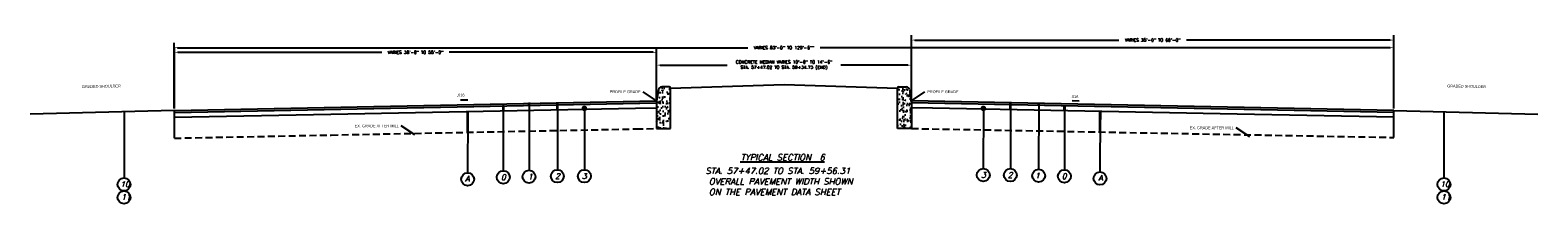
# Model space of a CAD drawing. Header units: feet. Extents: x 0 to 1837476, y 0 to 429622.
# Tile 26 of 33: x 1762645.78 to 1762700.16, y 428851.2 to 428857.46. Entities that reach past the tile are written whole.
import ezdxf

# ---------------------------------------------------------------- set-up
doc = ezdxf.new("R2010")
doc.units = ezdxf.units.FT
doc.header["$MEASUREMENT"] = 0
doc.linetypes.add('DASHED2', pattern=[0.375, 0.25, -0.125])
for name, color, linetype in [('A-ANNO-TEXT', 4, 'Continuous'), ('A-DETL-DIMS', 1, 'Continuous'), ('Sheet Schematic Text', 2, 'Continuous'), ('V-MISC', 8, 'Continuous')]:
    doc.layers.add(name, color=color, linetype=linetype)
doc.styles.add('Annotative', font='txt')
doc.styles.add('SIMPLEX', font='SIMPLEX.shx')
doc.styles.add('Text_30', font='romans.shx', dxfattribs={"oblique": 15, "height": 3})
doc.dimstyles.new('Annotative', dxfattribs={"dimtxt": 0.1128, "dimasz": 0.125, "dimexe": 0.18, "dimexo": 0.0625, "dimgap": 0.09, "dimtad": 0, "dimtih": 1, "dimtoh": 1, "dimdec": 1, "dimzin": 0, "dimdsep": 46, "dimtxsty": 'SIMPLEX', "dimcen": 0.09, "dimclrd": 256, "dimclre": 256, "dimclrt": 256, "dimaunit": 1, "dimadec": 3, "dimazin": 0, "dimtfac": 1, "dimtdec": 1, "dimtofl": 0, "dimtmove": 0, "dimatfit": 3, "dimfxl": 1, "dimtolj": 1, "dimtzin": 0, "dimlwd": -1, "dimlwe": -1, "dimarcsym": 0})
pattern_1 = [(130, (1762676.8017, 428853.7586), (-0.35863, -0.031376), [0.0375, -0.4125]), (185, (1762676.8017, 428853.7586), (0.069376, 0.376096), [0.03, -0.33]), (79.5486, (1762676.7718, 428853.756), (-0.289255, 0.34472), [0.03187, -0.350571]), (133.816, (1762676.8017, 428853.8586), (-0.53362, -0.08276), [0.05625, -0.61875]), (83.3644, (1762676.7572, 428853.8517), (-0.46733, 0.48706), [0.047805, -0.525857]), (188.816, (1762676.8017, 428853.8586), (-0.46733, 0.48706), [0.045, -0.495]), (159, (1762676.7517, 428853.8336), (-0.298454, -0.201309), [0.0375, -0.4125]), (214, (1762676.7517, 428853.8336), (-0.121658, 0.362575), [0.03, -0.33]), (108.5486, (1762676.72682, 428853.81684), (-0.420111, 0.161265), [0.03187, -0.350571]), (142.5, (1762676.80169, 428853.75861), (-0.00608, 0.166447), [0, -0.326, 0, -0.335, 0, -0.33125]), (172.5, (1762676.80169, 428853.75861), (-0.1315348, 0.197206), [0, -0.191, 0, -0.3185, 0, -0.12625]), (212.5, (1762676.91319, 428853.75861), (-0.2669112, -0.0112774), [0, -0.125, 0, -0.39, 0, -0.5175]), (222.5, (1762676.9632, 428853.75861), (-0.291593, 0.0500525), [0, -0.1625, 0, -0.259, 0, -0.3675])]

# ---------------------------------------------------------------- blocks, each defined once
blk = doc.blocks.new('*D140')
at = {"layer": 'Sheet Schematic Text', "transparency": 16777216}
for p, q in [((1762668.376, 428854.979), (1762668.376, 428856.378)), ((1762668.501, 428856.198), (1762670.923, 428856.198)), ((1762677.441, 428856.198), (1762675.019, 428856.198)), ((1762677.566, 428854.979), (1762677.566, 428856.378))]:
    blk.add_line(p, q, dxfattribs=at)
for points in [[(1762668.501, 428856.219), (1762668.501, 428856.177), (1762668.376, 428856.198)], [(1762677.441, 428856.219), (1762677.441, 428856.177), (1762677.566, 428856.198)]]:
    blk.add_solid(points, dxfattribs=at)
at = {"layer": 'Sheet Schematic Text', "color": 1, "transparency": 16777216, "insert": (1762672.971, 428856.198), "char_height": 0.1128, "attachment_point": 5, "style": 'SIMPLEX'}
blk.add_mtext('\\A1;CONCRETE MEDIAN VARIES 10\'-0" TO 14\'-6"\\PSTA. 57+47.02 TO STA. 59+34.73 (END)', dxfattribs=at)
blk = doc.blocks.new('*D149')
at = {"layer": 'Sheet Schematic Text', "transparency": 16777216}
for p, q in [((1762650.981, 428854.631), (1762650.981, 428856.841)), ((1762651.106, 428856.661), (1762658.461, 428856.661)), ((1762668.251, 428856.661), (1762660.897, 428856.661)), ((1762668.376, 428854.979), (1762668.376, 428856.841))]:
    blk.add_line(p, q, dxfattribs=at)
for points in [[(1762651.106, 428856.682), (1762651.106, 428856.64), (1762650.981, 428856.661)], [(1762668.251, 428856.682), (1762668.251, 428856.64), (1762668.376, 428856.661)]]:
    blk.add_solid(points, dxfattribs=at)
at = {"layer": 'Sheet Schematic Text', "transparency": 16777216, "insert": (1762659.679, 428856.661), "char_height": 0.1128, "attachment_point": 5, "style": 'SIMPLEX'}
blk.add_mtext('\\A1;VARIES 38\'-0" TO 55\'-0"', dxfattribs=at)
blk = doc.blocks.new('*D150')
at = {"layer": 'Sheet Schematic Text', "transparency": 16777216}
for p, q in [((1762677.568, 428854.979), (1762677.568, 428857.281)), ((1762677.693, 428857.101), (1762685.05, 428857.101)), ((1762694.842, 428857.101), (1762687.486, 428857.101)), ((1762694.967, 428854.631), (1762694.967, 428857.281))]:
    blk.add_line(p, q, dxfattribs=at)
for points in [[(1762677.693, 428857.122), (1762677.693, 428857.08), (1762677.568, 428857.101)], [(1762694.842, 428857.122), (1762694.842, 428857.08), (1762694.967, 428857.101)]]:
    blk.add_solid(points, dxfattribs=at)
at = {"layer": 'Sheet Schematic Text', "transparency": 16777216, "insert": (1762686.268, 428857.101), "char_height": 0.1128, "attachment_point": 5, "style": 'SIMPLEX'}
blk.add_mtext('\\A1;VARIES 35\'-0" TO 60\'-0"', dxfattribs=at)
blk = doc.blocks.new('*D151')
at = {"layer": 'Sheet Schematic Text', "transparency": 16777216}
for p, q in [((1762650.976, 428854.631), (1762650.976, 428857.006)), ((1762651.101, 428856.826), (1762671.671, 428856.826)), ((1762694.842, 428856.826), (1762674.273, 428856.826)), ((1762694.967, 428854.631), (1762694.967, 428857.006))]:
    blk.add_line(p, q, dxfattribs=at)
for points in [[(1762651.101, 428856.846), (1762651.101, 428856.805), (1762650.976, 428856.826)], [(1762694.842, 428856.846), (1762694.842, 428856.805), (1762694.967, 428856.826)]]:
    blk.add_solid(points, dxfattribs=at)
at = {"layer": 'Sheet Schematic Text', "transparency": 16777216, "insert": (1762672.972, 428856.826), "char_height": 0.1128, "attachment_point": 5, "style": 'SIMPLEX'}
blk.add_mtext('\\A1;VARIES 83\'-0" TO 129\'-6""', dxfattribs=at)

msp = doc.modelspace()

# ---------------------------------------------------------------- hatches: boundary and pattern name
at = {"layer": 'V-MISC'}
h = msp.add_hatch(dxfattribs=at)
h.set_pattern_fill('AR-CONC', color=8, scale=0.05, style=0)
h.set_pattern_definition(pattern_1)
h.paths.add_polyline_path([(1762668.876, 428855.366, 0.414214), (1762668.826, 428855.416), (1762668.566, 428855.416, 0.36571), (1762668.443, 428855.312), (1762668.376, 428854.916), (1762668.376, 428853.916), (1762668.876, 428853.916)])
h = msp.add_hatch(dxfattribs=at)
h.set_pattern_fill('AR-CONC', color=8, scale=0.05, style=0)
h.set_pattern_definition(pattern_1)
h.paths.add_polyline_path([(1762677.068, 428855.366, -0.414214), (1762677.118, 428855.416), (1762677.377, 428855.416, -0.36571), (1762677.5, 428855.312), (1762677.568, 428854.916), (1762677.568, 428853.916), (1762677.068, 428853.916)])

# ---------------------------------------------------------------- linework, layer by layer
at = {"color": 1}
for p, q in [((1762668.876, 428855.366), (1762672.972, 428855.498)), ((1762672.972, 428855.498), (1762677.068, 428855.368)), ((1762650.981, 428854.568), (1762668.376, 428854.916)), ((1762650.983, 428854.488), (1762668.377, 428854.836)), ((1762694.966, 428854.488), (1762677.566, 428854.836)), ((1762694.967, 428854.568), (1762677.568, 428854.916))]:
    msp.add_line(p, q, dxfattribs=at)
for points in [[(1762650.981, 428854.318), (1762656.623, 428854.431), (1762667.62, 428854.651), (1762668.377, 428854.666)], [(1762694.967, 428854.318), (1762689.321, 428854.431), (1762678.323, 428854.651), (1762677.566, 428854.666)]]:
    msp.add_lwpolyline(points, dxfattribs=at)
at = {"color": 8, "linetype": 'DASHED2'}
for points in [[(1762650.981, 428853.568), (1762656.643, 428853.681), (1762667.64, 428853.901), (1762668.376, 428853.916)], [(1762677.568, 428853.916), (1762694.967, 428853.593)]]:
    msp.add_lwpolyline(points, dxfattribs=at)
at = {"layer": 'A-DETL-DIMS'}
for p, q in [((1762668.443, 428855.312), (1762668.376, 428854.916)), ((1762668.826, 428855.416), (1762668.566, 428855.416)), ((1762677.118, 428855.416), (1762677.377, 428855.416)), ((1762677.5, 428855.312), (1762677.568, 428854.916)), ((1762668.376, 428854.916), (1762668.376, 428853.916)), ((1762668.376, 428854.916), (1762668.376, 428853.916)), ((1762677.568, 428854.916), (1762677.568, 428853.916)), ((1762677.568, 428854.916), (1762677.568, 428853.916)), ((1762668.376, 428853.916), (1762668.876, 428853.916)), ((1762677.568, 428853.916), (1762677.068, 428853.916))]:
    msp.add_line(p, q, dxfattribs=at)
at = {"layer": 'A-DETL-DIMS', "const_width": 0.1}
for points in [[(1762664.799, 428854.619), (1762664.798, 428854.87)], [(1762681.138, 428854.62), (1762681.139, 428854.876)], [(1762661.563, 428853.782), (1762661.562, 428854.555)], [(1762662.848, 428854.58), (1762662.848, 428854.751)], [(1762663.778, 428854.769), (1762663.776, 428854.849)], [(1762682.161, 428854.776), (1762682.163, 428854.856)], [(1762683.09, 428854.581), (1762683.09, 428854.758)], [(1762684.373, 428853.813), (1762684.375, 428854.556)]]:
    msp.add_lwpolyline(points, dxfattribs=at)
at = {"layer": 'A-DETL-DIMS'}
for points in [[(1762668.876, 428853.916), (1762668.876, 428855.366)], [(1762677.068, 428853.916), (1762677.068, 428855.366)], [(1762650.976, 428854.568), (1762645.78, 428854.435)], [(1762649.167, 428854.52), (1762649.167, 428852.134)], [(1762650.981, 428853.568), (1762650.981, 428854.568)], [(1762661.563, 428854.43), (1762661.561, 428852.32)], [(1762662.848, 428854.751), (1762662.846, 428852.393)], [(1762663.777, 428854.849), (1762663.775, 428852.412)], [(1762664.798, 428854.87), (1762664.796, 428852.432)], [(1762665.772, 428854.639), (1762665.772, 428852.432)], [(1762680.165, 428854.68), (1762680.16, 428852.473)], [(1762681.14, 428854.876), (1762681.136, 428852.471)], [(1762682.161, 428854.856), (1762682.157, 428852.448)], [(1762683.09, 428854.758), (1762683.086, 428852.427)], [(1762684.374, 428854.46), (1762684.37, 428852.351)], [(1762694.967, 428853.593), (1762694.967, 428854.568)], [(1762694.967, 428854.568), (1762700.163, 428854.435)], [(1762696.776, 428854.52), (1762696.776, 428852.134)]]:
    msp.add_lwpolyline(points, dxfattribs=at)
at = {"layer": 'A-DETL-DIMS', "const_width": 0.1}
for points in [[(1762665.822, 428854.639, -1), (1762665.722, 428854.639, -1)], [(1762680.115, 428854.64, 1), (1762680.215, 428854.64, 1)]]:
    msp.add_lwpolyline(points, format="xyb", close=True, dxfattribs=at)
at = {"layer": 'A-DETL-DIMS'}
for centre in [(1762661.561, 428852.087), (1762684.37, 428852.118)]:
    msp.add_circle(centre, 0.233, dxfattribs=at)
at = {"layer": 'A-DETL-DIMS', "color": 2}
for centre in [(1762662.845, 428852.16), (1762663.774, 428852.179), (1762664.796, 428852.199), (1762665.772, 428852.199), (1762680.159, 428852.24), (1762681.136, 428852.238), (1762682.157, 428852.215), (1762683.086, 428852.194), (1762649.167, 428851.901), (1762649.167, 428851.435), (1762696.776, 428851.901), (1762696.776, 428851.435)]:
    msp.add_circle(centre, 0.233, dxfattribs=at)
at = {"layer": 'A-DETL-DIMS'}
for centre, radius, start, end in [((1762668.566, 428855.291), 0.125, 90, 170.352), ((1762668.826, 428855.366), 0.05, 0, 90), ((1762677.118, 428855.366), 0.05, 90, 180), ((1762677.377, 428855.291), 0.125, 9.648, 90)]:
    msp.add_arc(centre, radius, start, end, dxfattribs=at)

# ---------------------------------------------------------------- texts
at = {"layer": 'A-ANNO-TEXT', "color": 3, "char_height": 0.1, "style": 'Annotative'}
for insert, attachment_point, rotation in [((1762649.049, 428855.397), 9, 1.1458), ((1762696.895, 428855.397), 7, 358.8542)]:
    msp.add_mtext('\\A1;GRADED SHOULDER', dxfattribs=dict(at, insert=insert, attachment_point=attachment_point, rotation=rotation))
for s, insert, attachment_point in [('\\A1;PROFILE GRADE', (1762667.8, 428855.188), 9), ('\\A1;PROFILE GRADE', (1762678.145, 428855.188), 7), ('\\A1;EX. GRADE AFTER MILL', (1762659.077, 428853.958), 9), ('\\A1;EX. GRADE AFTER MILL', (1762689.196, 428853.888), 9)]:
    msp.add_mtext(s, dxfattribs=dict(at, insert=insert, attachment_point=attachment_point))
at = {"layer": 'A-DETL-DIMS', "style": 'Annotative'}
for rotation, p in [(1.1458, (1762661.182, 428855.067)), (358.8542, (1762683.32, 428855.014))]:
    msp.add_text('.016', height=0.1, rotation=rotation, dxfattribs=at).set_placement(p)
at = {"layer": 'A-DETL-DIMS', "color": 3, "style": 'Text_30', "oblique": 15}
for s, p in [('%%UTYPICAL SECTION  6', (1762671.404, 428852.761)), ('STA. 57+47.02 TO STA. 59+56.31', (1762670.136, 428852.278))]:
    msp.add_text(s, height=0.225, dxfattribs=at).set_placement(p)
at = {"layer": 'A-DETL-DIMS', "insert": (1762661.467, 428852.208), "char_height": 0.2, "width": 13.66884, "attachment_point": 1, "style": 'Text_30'}
msp.add_mtext('A', dxfattribs=at)
at = {"layer": 'A-DETL-DIMS', "color": 2, "char_height": 0.2, "width": 13.66884, "attachment_point": 1, "style": 'Text_30'}
for s, insert in [('0', (1762662.766, 428852.261)), ('1', (1762663.734, 428852.28)), ('2', (1762664.717, 428852.3)), ('3', (1762665.681, 428852.3)), ('10', (1762649.03, 428852.012)), ('10', (1762696.638, 428852.012)), ('11', (1762649.061, 428851.548)), ('11', (1762696.67, 428851.548))]:
    msp.add_mtext(s, dxfattribs=dict(at, insert=insert))
at = {"layer": 'A-DETL-DIMS', "color": 2, "char_height": 0.2, "width": 13.66884, "attachment_point": 3, "rotation": 359.8583, "style": 'Text_30'}
for s, insert in [('3', (1762680.251, 428852.341)), ('2', (1762681.215, 428852.339)), ('1', (1762682.197, 428852.316)), ('0', (1762683.165, 428852.295))]:
    msp.add_mtext(s, dxfattribs=dict(at, insert=insert))
at = {"layer": 'A-DETL-DIMS', "insert": (1762684.464, 428852.238), "char_height": 0.2, "width": 13.66884, "attachment_point": 3, "rotation": 359.8583, "style": 'Text_30'}
msp.add_mtext('A', dxfattribs=at)
at = {"layer": 'A-DETL-DIMS', "color": 3, "insert": (1762670.26, 428852.119), "char_height": 0.225, "width": 6.02733, "attachment_point": 1, "style": 'Text_30'}
msp.add_mtext('OVERALL PAVEMENT WIDTH SHOWN\\PON THE PAVEMENT DATA SHEET', dxfattribs=at)

# ---------------------------------------------------------------- dimensions: what is measured, and where the dimension line sits
at = {"layer": 'Sheet Schematic Text'}
for base, p1, p2, text, picture, middle in [((1762694.967, 428856.826), (1762650.976, 428854.568), (1762694.967, 428854.568), 'VARIES 83\'-0" TO 129\'-6""', '*D151', (1762672.972, 428856.826)), ((1762694.967, 428857.101), (1762677.568, 428854.916), (1762694.967, 428854.568), 'VARIES 35\'-0" TO 60\'-0"', '*D150', (1762686.268, 428857.101)), ((1762668.376, 428856.661), (1762650.981, 428854.568), (1762668.376, 428854.917), 'VARIES 38\'-0" TO 55\'-0"', '*D149', (1762659.679, 428856.661))]:
    dim = msp.add_linear_dim(base=base, p1=p1, p2=p2, text=text, dimstyle='Annotative', dxfattribs=at)
    dim.commit()
    dim.dimension.update_dxf_attribs({"geometry": picture, "text_midpoint": middle})
dim = msp.add_linear_dim(base=(1762677.566, 428856.198), p1=(1762668.376, 428854.917), p2=(1762677.566, 428854.916), text='CONCRETE MEDIAN VARIES 10\'-0" TO 14\'-6"\\PSTA. 57+47.02 TO STA. 59+34.73 (END)', dimstyle='Annotative', override={"dimclrt": 1}, dxfattribs=at)
dim.commit()
dim.dimension.update_dxf_attribs({"geometry": '*D140', "text_midpoint": (1762672.971, 428856.198)})

# ---------------------------------------------------------------- leaders
at = {"layer": 'A-ANNO-TEXT'}
for points in [[(1762668.377, 428854.916), (1762667.89, 428855.238)], [(1762677.568, 428854.916), (1762678.055, 428855.238)], [(1762659.653, 428853.686), (1762659.167, 428854.008)], [(1762689.773, 428853.617), (1762689.286, 428853.938)]]:
    msp.add_leader(points, dimstyle='Annotative', override={"dimscale": 0, "dimgap": 0.09, "dimtad": 0}, dxfattribs=at)
at = {"layer": 'A-DETL-DIMS'}
for points in [[(1762661.309, 428854.948), (1762661.569, 428854.953)], [(1762683.621, 428854.901), (1762683.361, 428854.907)]]:
    msp.add_leader(points, dimstyle='Annotative', override={"dimscale": 0, "dimgap": 0.09, "dimtad": 0}, dxfattribs=at)

doc.saveas('drawing.dxf')
